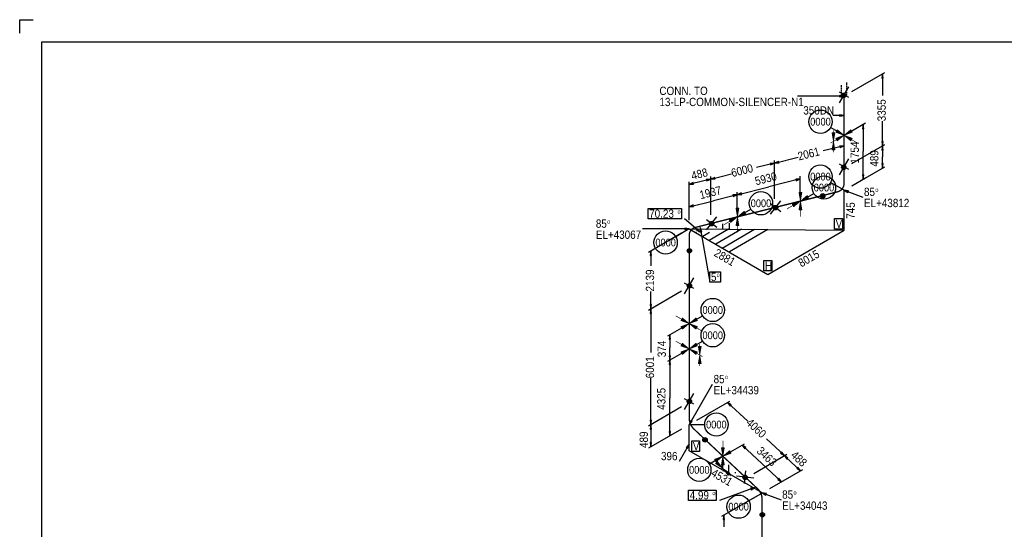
# Model space of a CAD drawing. Extents: x 0 to 841, y 0 to 594.
# Tile 3 of 4: x 0 to 444, y 365 to 594. Entities that reach past the tile are written whole.
import ezdxf
from ezdxf.enums import TextEntityAlignment as Align

# ---------------------------------------------------------------- set-up
doc = ezdxf.new("R2010")
doc.units = 0
doc.linetypes.add('GT100', pattern=[1, 0.666667, -0.333333])
doc.styles.add('ARIAL', font='arial.ttf')

msp = doc.modelspace()

# ---------------------------------------------------------------- linework, layer by layer
at = {"layer": 'ACE01', "color": 7}
for p, q in [((388.6, 567.6), (389.2, 567.6)), ((369.6, 559.9), (369.6, 559.3)), ((369.6, 551.1), (369.6, 550.5)), ((371.6, 541.95), (365.54, 545.45)), ((380, 544.9), (380.6, 544.9)), ((369.6, 537.1), (369.8, 536.4)), ((389.2, 539.2), (388.6, 539.2)), ((388.6, 535.2), (389.2, 535.2)), ((338.3, 529.3), (338.5, 528.6)), ((342.3, 529.5), (342.1, 530.2)), ((389.2, 529.2), (388.6, 529.2)), ((380.6, 524.2), (380, 524.2)), ((303.8, 520), (303.6, 520.7)), ((309.5, 522.1), (309.7, 521.4)), ((313.5, 522.4), (313.3, 523)), ((349.9, 522.2), (350.1, 521.5)), ((371.6, 517.23), (365.54, 520.73)), ((321.5, 515.1), (321.7, 514.4)), ((325.5, 515.3), (325.3, 516)), ((351.95, 512.3), (358.01, 515.8)), ((373.3, 516.2), (373.6, 516.9)), ((303.8, 509.9), (303.6, 510.6)), ((323.55, 505.2), (329.61, 508.7)), ((301.8, 499.78), (295.74, 496.28)), ((299.8, 500.1), (299.8, 499.5)), ((305.3, 500), (304.9, 499.5)), ((306.8, 498.4), (307.5, 498.5)), ((284.2, 487.8), (284.8, 487.8)), ((284.8, 465.7), (284.2, 465.7)), ((284.2, 461.7), (284.8, 461.7)), ((301.8, 457.15), (307.86, 460.65)), ((292.8, 450.1), (293.4, 450.1)), ((301.8, 445.75), (307.86, 449.25)), ((293.4, 442.7), (292.8, 442.7)), ((292.8, 438.7), (293.4, 438.7)), ((320.3, 420), (320.8, 420.5)), ((284.8, 413.6), (284.2, 413.6)), ((303.1, 413.1), (302.5, 413.5)), ((284.2, 409.6), (284.8, 409.6)), ((293.4, 408.6), (292.8, 408.6)), ((301.8, 411.67), (308.8, 411.67)), ((284.8, 403.6), (284.2, 403.6)), ((300.5, 401.4), (301.1, 401)), ((326.9, 400.8), (327.4, 401.3)), ((316.98, 397.4), (310.91, 393.9)), ((343.5, 399.3), (343, 398.8)), ((345.8, 396.1), (346.3, 396.6)), ((350.8, 392.5), (350.3, 392)), ((342.2, 387.5), (341.7, 387)), ((329.4, 383), (329.7, 382.3)), ((334.7, 380.83), (328.64, 377.33)), ((336.4, 379.9), (336.7, 380.6)), ((317.1, 368.9), (317.7, 368.9))]:
    msp.add_line(p, q, dxfattribs=at)
at = {"layer": 'ACE01', "flags": 128}
for points in [[(0, 588), (0, 594), (6, 594)], [(389.2, 567.6), (388.9, 569.6), (388.6, 567.6)], [(369.6, 559.3), (371.6, 559.6), (369.6, 559.9)], [(369.6, 550.5), (371.6, 550.8), (369.6, 551.1)], [(369.8, 536.4), (371.6, 537.2), (369.6, 537.1)], [(338.5, 528.6), (340.3, 529.4), (338.3, 529.3)], [(342.1, 530.2), (340.3, 529.4), (342.3, 529.5)], [(303.6, 520.7), (301.8, 519.8), (303.8, 520)], [(309.7, 521.4), (311.5, 522.2), (309.5, 522.1)], [(313.3, 523), (311.5, 522.2), (313.5, 522.4)], [(373.6, 516.9), (371.6, 517.2), (373.3, 516.2)], [(299.8, 499.5), (301.8, 499.8), (299.8, 500.1)], [(304.9, 499.5), (306.6, 498.5), (305.3, 500)], [(307.5, 498.5), (306.8, 500.4), (306.8, 498.4)], [(284.8, 487.8), (284.5, 489.8), (284.2, 487.8)], [(284.2, 465.7), (284.5, 463.7), (284.8, 465.7)], [(284.8, 461.7), (284.5, 463.7), (284.2, 461.7)], [(320.8, 420.5), (319.1, 421.6), (320.3, 420)], [(284.2, 413.6), (284.5, 411.6), (284.8, 413.6)], [(302.5, 413.5), (301.8, 411.6), (303.1, 413.1)], [(284.8, 409.6), (284.5, 411.6), (284.2, 409.6)], [(284.2, 403.6), (284.5, 401.6), (284.8, 403.6)], [(301.1, 401), (301.8, 402.9), (300.5, 401.4)], [(343, 398.8), (344.7, 397.7), (343.5, 399.3)], [(346.3, 396.6), (344.7, 397.7), (345.8, 396.1)], [(350.3, 392), (352, 390.9), (350.8, 392.5)], [(329.7, 382.3), (331.4, 383.3), (329.4, 383)], [(336.7, 380.6), (334.7, 380.9), (336.4, 379.9)], [(317.7, 368.9), (317.4, 370.9), (317.1, 368.9)]]:
    msp.add_lwpolyline(points, dxfattribs=at)
at = {"layer": 'ACE01', "color": 7, "flags": 128}
for points in [[(10, 584), (831, 584), (831, 10), (10, 10), (10, 584)], [(375.1, 561.6), (390, 570.2)], [(388.9, 569.6), (388.9, 559.8)], [(369.5, 556.5), (373.7, 563.7)], [(371.6, 559.6), (350.6, 559.6)], [(373.7, 558.9), (369.5, 561.3)], [(371.6, 550.8), (366.6, 550.8)], [(375.1, 543.9), (381.3, 547.5)], [(380.3, 546.9), (380.3, 534.6)], [(388.9, 537.2), (388.9, 548.3)], [(371.6, 537.2), (362.2, 534.9)], [(371.6, 521.2), (371.6, 538.4)], [(375.1, 529.2), (390, 537.8)], [(375.1, 529.2), (390, 537.8)], [(380.3, 522.2), (380.3, 534.6)], [(340.3, 529.4), (332.1, 527.4)], [(340.3, 529.4), (351, 532.1)], [(340.3, 513.4), (340.3, 530.6)], [(340.3, 513.4), (340.3, 530.6)], [(369.5, 524.1), (373.7, 531.3)], [(373.7, 526.5), (369.5, 528.9)], [(311.5, 522.2), (320.9, 524.6)], [(375.1, 519.2), (390, 527.8)], [(301.8, 503.8), (301.8, 521)], [(301.8, 519.8), (302.9, 520.1)], [(311.5, 522.2), (302.9, 520.1)], [(311.5, 506.2), (311.5, 523.4)], [(311.5, 506.2), (311.5, 523.4)], [(351.9, 522.3), (337.7, 518.8)], [(351.9, 516.3), (351.9, 523.5)], [(375.1, 519.2), (381.3, 522.8)], [(323.5, 515.2), (337.7, 518.8)], [(371.6, 517.2), (380.1, 514.1)], [(371.6, 499.2), (371.6, 517.2)], [(301.8, 503.8), (301.8, 511)], [(338.4, 506.5), (343.1, 512.5)], [(338.4, 511.3), (343.1, 507.7)], [(283.3, 509), (298.3, 509), (298.3, 504.3), (283.3, 504.3), (283.3, 509)], [(306.6, 498.5), (299.7, 504.3)], [(309.6, 499.3), (314.3, 505.3)], [(309.6, 504.1), (314.3, 500.5)], [(316.8, 502), (316.8, 499.7)], [(319.8, 502.3), (319.8, 499.6)], [(367.3, 504.5), (370.9, 504.5), (370.9, 499.7), (367.3, 499.7), (367.3, 504.5)], [(301.8, 499.8), (280.8, 499.8)], [(298.3, 497.8), (283.4, 489.2)], [(301.8, 499.8), (337.2, 479.3)], [(301.8, 499.8), (371.6, 499.2)], [(305.1, 498.2), (304.8, 498.1)], [(306.8, 500.4), (311.1, 475.8)], [(311, 498.2), (308, 496.4)], [(319.5, 499.6), (310.8, 494.6)], [(325.4, 499.6), (313.8, 492.9)], [(331.3, 499.5), (316.6, 491)], [(337.2, 499.5), (319.9, 489.5)], [(337.2, 479.3), (371.6, 499.2)], [(284.5, 489.8), (284.5, 483.2)], [(335.4, 485.6), (339, 485.6), (339, 480.9), (335.4, 480.9), (335.4, 485.6)], [(311.1, 480.5), (315.9, 480.5), (315.9, 475.8), (311.1, 475.8), (311.1, 480.5)], [(299.7, 470.6), (303.9, 477.8)], [(303.9, 473), (299.7, 475.4)], [(298.3, 471.7), (283.4, 463.1)], [(298.3, 471.7), (283.4, 463.1)], [(284.5, 463.7), (284.5, 471.6)], [(284.5, 463.7), (284.5, 444.1)], [(298.3, 455.1), (292.1, 451.5)], [(293.1, 440.7), (293.1, 423.7)], [(284.5, 411.6), (284.5, 432.5)], [(301.8, 411.6), (312.3, 429.8)], [(293.1, 406.6), (293.1, 423.7)], [(299.7, 418.5), (303.9, 425.7)], [(303.9, 420.9), (299.7, 423.3)], [(305.3, 413.6), (320.2, 422.2)], [(298.3, 419.6), (283.4, 411)], [(298.3, 419.6), (283.4, 411)], [(319.1, 421.6), (328.2, 413.2)], [(298.3, 409.6), (283.4, 401)], [(284.5, 411.6), (284.5, 402.7)], [(298.3, 409.6), (292.1, 406)], [(301.8, 399.9), (301.8, 411.6)], [(303, 404.3), (306.5, 404.3), (306.5, 399.6), (303, 399.6), (303, 404.3)], [(344.7, 397.7), (336.6, 405.3)], [(284.5, 401.6), (284.5, 402.7)], [(301.8, 402.9), (297.3, 395.1)], [(334.7, 380.9), (301.8, 399.9)], [(320.5, 399.4), (326.7, 403)], [(325.7, 402.4), (334.5, 394.2)], [(330.9, 389.7), (345.8, 398.3)], [(330.9, 389.7), (345.8, 398.3)], [(344.7, 397.7), (345.5, 396.9)], [(352, 390.9), (345.5, 396.9)], [(316.7, 391.8), (316.7, 393.8)], [(319.7, 390.1), (319.7, 393.6)], [(326.7, 385.2), (327.4, 390.9)], [(343.4, 385.9), (334.5, 394.2)], [(338.2, 382.9), (353.1, 391.5)], [(322.7, 389.8), (322.7, 390.3)], [(330.9, 387.6), (323.2, 388.5)], [(338.2, 382.9), (344.4, 386.5)], [(301.5, 382.2), (314, 382.2), (314, 377.5), (301.5, 377.5), (301.5, 382.2)], [(331.4, 383.3), (315.4, 377.5)], [(331.2, 378.9), (316.3, 370.3)], [(334.7, 380.9), (343.2, 377.8)], [(317.4, 370.9), (317.4, 365.6)]]:
    msp.add_lwpolyline(points, dxfattribs=at)
at = {"layer": 'ACE01', "color": 7, "linetype": 'GT100', "flags": 128}
msp.add_lwpolyline([(370.3, 564.5), (370.3, 558.9), (372.9, 560.3), (372.9, 565.9)], dxfattribs=at)
at = {"layer": 'ACE01', "color": 5, "const_width": 0.6, "flags": 128}
for points in [[(371.6, 541.9), (371.6, 559.6)], [(371.6, 527.2), (371.6, 541.9)], [(371.6, 520.2), (371.6, 527.2)], [(351.9, 512.3), (361.9, 514.8)], [(361.9, 514.8), (368.7, 516.5)], [(340.3, 509.4), (351.9, 512.3)], [(323.5, 505.2), (340.3, 509.4)], [(304.7, 500.5), (311.5, 502.2)], [(311.5, 502.2), (323.5, 505.2)], [(301.8, 489.8), (301.8, 496.8)], [(301.8, 473.7), (301.8, 489.8)], [(301.8, 457.1), (301.8, 473.7)], [(301.8, 445.7), (301.8, 457.1)], [(301.8, 421.6), (301.8, 445.7)], [(301.8, 414.6), (301.8, 421.6)], [(309.1, 404.8), (304, 409.6)], [(317, 397.4), (309.1, 404.8)], [(327.4, 387.7), (317, 397.4)], [(332.5, 382.9), (327.4, 387.7)], [(334.7, 370.9), (334.7, 377.9)], [(334.7, 357.4), (334.7, 370.9)]]:
    msp.add_lwpolyline(points, dxfattribs=at)
at = {"layer": 'ACE01', "color": 2, "flags": 128}
for points in [[(380.6, 544.9), (380.3, 546.9), (380, 544.9)], [(388.6, 539.2), (388.9, 537.2), (389.2, 539.2)], [(389.2, 535.2), (388.9, 537.2), (388.6, 535.2)], [(388.6, 529.2), (388.9, 527.2), (389.2, 529.2)], [(380, 524.2), (380.3, 522.2), (380.6, 524.2)], [(350.1, 521.5), (351.9, 522.3), (349.9, 522.2)], [(321.7, 514.4), (323.5, 515.2), (321.5, 515.1)], [(325.3, 516), (323.5, 515.2), (325.5, 515.3)], [(303.6, 510.6), (301.8, 509.8), (303.8, 509.9)], [(293.4, 450.1), (293.1, 452.1), (292.8, 450.1)], [(292.8, 442.7), (293.1, 440.7), (293.4, 442.7)], [(293.4, 438.7), (293.1, 440.7), (292.8, 438.7)], [(292.8, 408.6), (293.1, 406.6), (293.4, 408.6)], [(327.4, 401.3), (325.7, 402.4), (326.9, 400.8)], [(341.7, 387), (343.4, 385.9), (342.2, 387.5)]]:
    msp.add_lwpolyline(points, dxfattribs=at)
at = {"layer": 'ACE01', "color": 4, "const_width": 0.3}
for points in [[(371.38, 542.08), (365.54, 545.45)], [(371.38, 541.83), (365.54, 538.45)], [(367.54, 543.14), (366.14, 543.14)], [(366.14, 543.14), (366.84, 539.2)], [(367.4, 542.88), (366.28, 542.88)], [(366.28, 542.88), (366.84, 539.73)], [(367.26, 542.61), (366.42, 542.61)], [(366.42, 542.61), (366.84, 540.25)], [(367.12, 542.35), (366.56, 542.35)], [(366.56, 542.35), (366.84, 540.78)], [(366.98, 542.09), (366.7, 542.09)], [(366.7, 542.09), (366.84, 541.3)], [(366.84, 534.2), (366.84, 544.2)], [(366.84, 539.2), (367.54, 543.14)], [(366.84, 539.73), (367.4, 542.88)], [(366.84, 540.25), (367.26, 542.61)], [(366.84, 540.78), (367.12, 542.35)], [(366.84, 541.3), (366.98, 542.09)], [(368.54, 544.53), (367.84, 543.31)], [(367.84, 543.31), (371.6, 541.95)], [(371.6, 541.95), (367.84, 540.59)], [(368.7, 544.27), (368.14, 543.3)], [(368.14, 543.3), (371.15, 542.21)], [(371.15, 541.69), (368.14, 540.6)], [(368.85, 544.02), (368.43, 543.29)], [(368.43, 543.29), (370.69, 542.48)], [(370.69, 541.42), (368.43, 540.61)], [(371.6, 541.95), (368.54, 544.53)], [(368.54, 539.37), (371.6, 541.95)], [(371.15, 542.21), (368.7, 544.27)], [(368.7, 539.63), (371.15, 541.69)], [(369.01, 543.77), (368.73, 543.28)], [(368.73, 543.28), (370.24, 542.74)], [(370.69, 542.48), (368.85, 544.02)], [(368.85, 539.88), (370.69, 541.42)], [(370.24, 542.74), (369.01, 543.77)], [(369.17, 543.52), (369.03, 543.27)], [(369.03, 543.27), (369.78, 543)], [(369.78, 543), (369.17, 543.52)], [(374.66, 544.53), (371.6, 541.95)], [(371.6, 541.95), (375.36, 543.31)], [(371.6, 541.95), (374.66, 539.37)], [(375.36, 540.59), (371.6, 541.95)], [(371.82, 542.08), (377.66, 545.45)], [(371.82, 541.83), (377.66, 538.45)], [(374.5, 544.27), (372.05, 542.21)], [(372.05, 542.21), (375.06, 543.3)], [(372.05, 541.69), (374.5, 539.63)], [(375.06, 540.6), (372.05, 541.69)], [(374.35, 544.02), (372.51, 542.48)], [(372.51, 542.48), (374.77, 543.29)], [(372.51, 541.42), (374.35, 539.88)], [(374.77, 540.61), (372.51, 541.42)], [(374.19, 543.77), (372.96, 542.74)], [(372.96, 542.74), (374.47, 543.28)], [(374.03, 543.52), (373.42, 543)], [(373.42, 543), (374.17, 543.27)], [(374.17, 543.27), (374.03, 543.52)], [(374.47, 543.28), (374.19, 543.77)], [(374.77, 543.29), (374.35, 544.02)], [(375.06, 543.3), (374.5, 544.27)], [(375.36, 543.31), (374.66, 544.53)], [(366.84, 539.2), (366.14, 535.26)], [(366.84, 538.67), (366.28, 535.52)], [(366.84, 538.15), (366.42, 535.79)], [(366.84, 537.62), (366.56, 536.05)], [(366.84, 537.1), (366.7, 536.31)], [(367.54, 535.26), (366.84, 539.2)], [(367.4, 535.52), (366.84, 538.67)], [(367.26, 535.79), (366.84, 538.15)], [(367.12, 536.05), (366.84, 537.62)], [(366.98, 536.31), (366.84, 537.1)], [(367.84, 540.59), (368.54, 539.37)], [(368.14, 540.6), (368.7, 539.63)], [(368.43, 540.61), (368.85, 539.88)], [(370.24, 541.16), (368.73, 540.62)], [(368.73, 540.62), (369.01, 540.13)], [(369.01, 540.13), (370.24, 541.16)], [(369.78, 540.9), (369.03, 540.63)], [(369.03, 540.63), (369.17, 540.38)], [(369.17, 540.38), (369.78, 540.9)], [(372.96, 541.16), (374.19, 540.13)], [(374.47, 540.62), (372.96, 541.16)], [(373.42, 540.9), (374.03, 540.38)], [(374.17, 540.63), (373.42, 540.9)], [(374.03, 540.38), (374.17, 540.63)], [(374.19, 540.13), (374.47, 540.62)], [(374.35, 539.88), (374.77, 540.61)], [(374.5, 539.63), (375.06, 540.6)], [(374.66, 539.37), (375.36, 540.59)], [(366.14, 535.26), (367.54, 535.26)], [(366.28, 535.52), (367.4, 535.52)], [(366.42, 535.79), (367.26, 535.79)], [(366.56, 536.05), (367.12, 536.05)], [(366.7, 536.31), (366.98, 536.31)], [(351.95, 512.55), (351.95, 519.3)], [(352.65, 516.24), (351.25, 516.24)], [(351.25, 516.24), (351.95, 512.3)], [(352.51, 515.98), (351.39, 515.98)], [(351.39, 515.98), (351.95, 512.83)], [(352.37, 515.71), (351.53, 515.71)], [(351.53, 515.71), (351.95, 513.35)], [(352.23, 515.45), (351.67, 515.45)], [(351.67, 515.45), (351.95, 513.88)], [(352.09, 515.19), (351.81, 515.19)], [(351.81, 515.19), (351.95, 514.4)], [(351.95, 512.3), (352.65, 516.24)], [(351.95, 512.83), (352.51, 515.98)], [(351.95, 513.35), (352.37, 515.71)], [(351.95, 513.88), (352.23, 515.45)], [(351.95, 514.4), (352.09, 515.19)], [(355.01, 514.88), (351.95, 512.3)], [(352.17, 512.42), (358.01, 515.8)], [(355.71, 513.66), (355.01, 514.88)], [(323.55, 505.45), (323.55, 512.2)], [(351.73, 512.17), (345.89, 508.8)], [(351.95, 512.3), (348.19, 510.94)], [(348.19, 510.94), (348.89, 509.72)], [(351.5, 512.04), (348.49, 510.95)], [(348.49, 510.95), (349.05, 509.98)], [(351.04, 511.77), (348.78, 510.96)], [(348.78, 510.96), (349.2, 510.23)], [(348.89, 509.72), (351.95, 512.3)], [(349.05, 509.98), (351.5, 512.04)], [(350.59, 511.51), (349.08, 510.97)], [(349.08, 510.97), (349.36, 510.48)], [(349.2, 510.23), (351.04, 511.77)], [(349.36, 510.48), (350.59, 511.51)], [(350.13, 511.25), (349.38, 510.98)], [(349.38, 510.98), (349.52, 510.73)], [(349.52, 510.73), (350.13, 511.25)], [(351.95, 512.3), (351.25, 508.36)], [(351.95, 511.77), (351.39, 508.62)], [(351.95, 511.25), (351.53, 508.89)], [(351.95, 510.72), (351.67, 509.15)], [(351.95, 512.3), (355.71, 513.66)], [(352.65, 508.36), (351.95, 512.3)], [(351.95, 512.05), (351.95, 505.3)], [(352.51, 508.62), (351.95, 511.77)], [(352.37, 508.89), (351.95, 511.25)], [(352.23, 509.15), (351.95, 510.72)], [(354.85, 514.62), (352.4, 512.56)], [(352.4, 512.56), (355.41, 513.65)], [(354.7, 514.37), (352.86, 512.83)], [(352.86, 512.83), (355.12, 513.64)], [(354.54, 514.12), (353.31, 513.09)], [(353.31, 513.09), (354.82, 513.63)], [(354.38, 513.87), (353.77, 513.35)], [(353.77, 513.35), (354.52, 513.62)], [(354.52, 513.62), (354.38, 513.87)], [(354.82, 513.63), (354.54, 514.12)], [(355.12, 513.64), (354.7, 514.37)], [(355.41, 513.65), (354.85, 514.62)], [(324.25, 509.14), (322.85, 509.14)], [(322.85, 509.14), (323.55, 505.2)], [(324.11, 508.88), (322.99, 508.88)], [(322.99, 508.88), (323.55, 505.73)], [(323.97, 508.61), (323.13, 508.61)], [(323.13, 508.61), (323.55, 506.25)], [(323.83, 508.35), (323.27, 508.35)], [(323.27, 508.35), (323.55, 506.78)], [(323.69, 508.09), (323.41, 508.09)], [(323.41, 508.09), (323.55, 507.3)], [(323.55, 505.2), (324.25, 509.14)], [(323.55, 505.73), (324.11, 508.88)], [(323.55, 506.25), (323.97, 508.61)], [(323.55, 506.78), (323.83, 508.35)], [(323.55, 507.3), (323.69, 508.09)], [(326.61, 507.78), (323.55, 505.2)], [(323.55, 505.2), (327.31, 506.56)], [(323.77, 505.33), (329.61, 508.7)], [(326.45, 507.52), (324, 505.46)], [(324, 505.46), (327.01, 506.55)], [(326.3, 507.27), (324.46, 505.73)], [(324.46, 505.73), (326.72, 506.54)], [(326.14, 507.02), (324.91, 505.99)], [(324.91, 505.99), (326.42, 506.53)], [(325.98, 506.77), (325.37, 506.25)], [(325.37, 506.25), (326.12, 506.52)], [(326.12, 506.52), (325.98, 506.77)], [(326.42, 506.53), (326.14, 507.02)], [(326.72, 506.54), (326.3, 507.27)], [(327.01, 506.55), (326.45, 507.52)], [(327.31, 506.56), (326.61, 507.78)], [(351.25, 508.36), (352.65, 508.36)], [(351.39, 508.62), (352.51, 508.62)], [(351.53, 508.89), (352.37, 508.89)], [(351.67, 509.15), (352.23, 509.15)], [(351.95, 510.2), (351.81, 509.41)], [(351.81, 509.41), (352.09, 509.41)], [(352.09, 509.41), (351.95, 510.2)], [(323.33, 505.08), (317.49, 501.7)], [(323.55, 505.2), (319.79, 503.84)], [(319.79, 503.84), (320.49, 502.62)], [(323.1, 504.94), (320.09, 503.85)], [(320.09, 503.85), (320.65, 502.88)], [(322.64, 504.67), (320.38, 503.86)], [(320.38, 503.86), (320.8, 503.13)], [(320.49, 502.62), (323.55, 505.2)], [(320.65, 502.88), (323.1, 504.94)], [(322.19, 504.41), (320.68, 503.87)], [(320.68, 503.87), (320.96, 503.38)], [(320.8, 503.13), (322.64, 504.67)], [(320.96, 503.38), (322.19, 504.41)], [(321.73, 504.15), (320.98, 503.88)], [(320.98, 503.88), (321.12, 503.63)], [(321.12, 503.63), (321.73, 504.15)], [(323.55, 505.2), (322.85, 501.26)], [(323.55, 504.67), (322.99, 501.52)], [(322.99, 501.52), (324.11, 501.52)], [(323.55, 504.15), (323.13, 501.79)], [(323.13, 501.79), (323.97, 501.79)], [(323.55, 503.62), (323.27, 502.05)], [(323.27, 502.05), (323.83, 502.05)], [(323.55, 503.1), (323.41, 502.31)], [(323.41, 502.31), (323.69, 502.31)], [(324.25, 501.26), (323.55, 505.2)], [(323.55, 504.95), (323.55, 498.2)], [(324.11, 501.52), (323.55, 504.67)], [(323.97, 501.79), (323.55, 504.15)], [(323.83, 502.05), (323.55, 503.62)], [(323.69, 502.31), (323.55, 503.1)], [(322.85, 501.26), (324.25, 501.26)], [(301.58, 457.27), (295.74, 460.65)], [(301.58, 457.02), (295.74, 453.65)], [(298.74, 459.73), (298.04, 458.51)], [(298.04, 458.51), (301.8, 457.15)], [(301.8, 457.15), (298.04, 455.79)], [(298.9, 459.47), (298.34, 458.5)], [(298.34, 458.5), (301.35, 457.41)], [(299.05, 459.22), (298.63, 458.49)], [(298.63, 458.49), (300.89, 457.68)], [(301.8, 457.15), (298.74, 459.73)], [(298.74, 454.57), (301.8, 457.15)], [(301.35, 457.41), (298.9, 459.47)], [(299.21, 458.97), (298.93, 458.48)], [(298.93, 458.48), (300.44, 457.94)], [(300.89, 457.68), (299.05, 459.22)], [(300.44, 457.94), (299.21, 458.97)], [(299.37, 458.72), (299.23, 458.47)], [(299.23, 458.47), (299.98, 458.2)], [(299.98, 458.2), (299.37, 458.72)], [(304.86, 459.73), (301.8, 457.15)], [(301.8, 457.15), (305.56, 458.51)], [(301.8, 457.15), (304.86, 454.57)], [(305.56, 455.79), (301.8, 457.15)], [(302.02, 457.27), (307.86, 460.65)], [(302.02, 457.02), (307.86, 453.65)], [(304.7, 459.47), (302.25, 457.41)], [(302.25, 457.41), (305.26, 458.5)], [(304.55, 459.22), (302.71, 457.68)], [(302.71, 457.68), (304.97, 458.49)], [(304.39, 458.97), (303.16, 457.94)], [(303.16, 457.94), (304.67, 458.48)], [(304.23, 458.72), (303.62, 458.2)], [(303.62, 458.2), (304.37, 458.47)], [(304.37, 458.47), (304.23, 458.72)], [(304.67, 458.48), (304.39, 458.97)], [(304.97, 458.49), (304.55, 459.22)], [(305.26, 458.5), (304.7, 459.47)], [(305.56, 458.51), (304.86, 459.73)], [(298.04, 455.79), (298.74, 454.57)], [(301.35, 456.89), (298.34, 455.8)], [(298.34, 455.8), (298.9, 454.83)], [(300.89, 456.62), (298.63, 455.81)], [(298.63, 455.81), (299.05, 455.08)], [(298.9, 454.83), (301.35, 456.89)], [(300.44, 456.36), (298.93, 455.82)], [(298.93, 455.82), (299.21, 455.33)], [(299.05, 455.08), (300.89, 456.62)], [(299.21, 455.33), (300.44, 456.36)], [(299.98, 456.1), (299.23, 455.83)], [(299.23, 455.83), (299.37, 455.58)], [(299.37, 455.58), (299.98, 456.1)], [(302.25, 456.89), (304.7, 454.83)], [(305.26, 455.8), (302.25, 456.89)], [(302.71, 456.62), (304.55, 455.08)], [(304.97, 455.81), (302.71, 456.62)], [(303.16, 456.36), (304.39, 455.33)], [(304.67, 455.82), (303.16, 456.36)], [(303.62, 456.1), (304.23, 455.58)], [(304.37, 455.83), (303.62, 456.1)], [(304.23, 455.58), (304.37, 455.83)], [(304.39, 455.33), (304.67, 455.82)], [(304.55, 455.08), (304.97, 455.81)], [(304.7, 454.83), (305.26, 455.8)], [(304.86, 454.57), (305.56, 455.79)], [(301.58, 445.88), (295.74, 449.25)], [(298.74, 448.33), (298.04, 447.11)], [(301.8, 445.75), (298.74, 448.33)], [(304.86, 448.33), (301.8, 445.75)], [(302.02, 445.88), (307.86, 449.25)], [(305.56, 447.11), (304.86, 448.33)], [(301.58, 445.62), (295.74, 442.25)], [(298.04, 447.11), (301.8, 445.75)], [(301.8, 445.75), (298.04, 444.39)], [(298.04, 444.39), (298.74, 443.17)], [(298.9, 448.07), (298.34, 447.1)], [(298.34, 447.1), (301.35, 446.01)], [(301.35, 445.49), (298.34, 444.4)], [(298.34, 444.4), (298.9, 443.43)], [(299.05, 447.82), (298.63, 447.09)], [(298.63, 447.09), (300.89, 446.28)], [(300.89, 445.22), (298.63, 444.41)], [(298.63, 444.41), (299.05, 443.68)], [(298.74, 443.17), (301.8, 445.75)], [(301.35, 446.01), (298.9, 448.07)], [(298.9, 443.43), (301.35, 445.49)], [(299.21, 447.57), (298.93, 447.08)], [(298.93, 447.08), (300.44, 446.54)], [(300.44, 444.96), (298.93, 444.42)], [(298.93, 444.42), (299.21, 443.93)], [(300.89, 446.28), (299.05, 447.82)], [(299.05, 443.68), (300.89, 445.22)], [(300.44, 446.54), (299.21, 447.57)], [(299.21, 443.93), (300.44, 444.96)], [(299.37, 447.32), (299.23, 447.07)], [(299.23, 447.07), (299.98, 446.8)], [(299.98, 444.7), (299.23, 444.43)], [(299.23, 444.43), (299.37, 444.18)], [(299.98, 446.8), (299.37, 447.32)], [(299.37, 444.18), (299.98, 444.7)], [(301.8, 445.75), (305.56, 447.11)], [(301.8, 445.75), (304.86, 443.17)], [(305.56, 444.39), (301.8, 445.75)], [(302.02, 445.62), (307.86, 442.25)], [(304.7, 448.07), (302.25, 446.01)], [(302.25, 446.01), (305.26, 447.1)], [(302.25, 445.49), (304.7, 443.43)], [(305.26, 444.4), (302.25, 445.49)], [(304.55, 447.82), (302.71, 446.28)], [(302.71, 446.28), (304.97, 447.09)], [(302.71, 445.22), (304.55, 443.68)], [(304.97, 444.41), (302.71, 445.22)], [(304.39, 447.57), (303.16, 446.54)], [(303.16, 446.54), (304.67, 447.08)], [(303.16, 444.96), (304.39, 443.93)], [(304.67, 444.42), (303.16, 444.96)], [(304.23, 447.32), (303.62, 446.8)], [(303.62, 446.8), (304.37, 447.07)], [(303.62, 444.7), (304.23, 444.18)], [(304.37, 444.43), (303.62, 444.7)], [(304.37, 447.07), (304.23, 447.32)], [(304.23, 444.18), (304.37, 444.43)], [(304.67, 447.08), (304.39, 447.57)], [(304.39, 443.93), (304.67, 444.42)], [(304.97, 447.09), (304.55, 447.82)], [(304.55, 443.68), (304.97, 444.41)], [(305.26, 447.1), (304.7, 448.07)], [(304.7, 443.43), (305.26, 444.4)], [(304.86, 443.17), (305.56, 444.39)], [(307.26, 446.94), (305.86, 446.94)], [(305.86, 446.94), (306.56, 443)], [(307.12, 446.68), (306, 446.68)], [(306, 446.68), (306.56, 443.53)], [(306.98, 446.41), (306.14, 446.41)], [(306.14, 446.41), (306.56, 444.05)], [(306.84, 446.15), (306.28, 446.15)], [(306.28, 446.15), (306.56, 444.58)], [(306.7, 445.89), (306.42, 445.89)], [(306.42, 445.89), (306.56, 445.1)], [(306.56, 438), (306.56, 448)], [(306.56, 443), (307.26, 446.94)], [(306.56, 443.53), (307.12, 446.68)], [(306.56, 444.05), (306.98, 446.41)], [(306.56, 444.58), (306.84, 446.15)], [(306.56, 445.1), (306.7, 445.89)], [(306.56, 443), (305.86, 439.06)], [(306.56, 442.47), (306, 439.32)], [(306, 439.32), (307.12, 439.32)], [(306.56, 441.95), (306.14, 439.59)], [(306.14, 439.59), (306.98, 439.59)], [(306.56, 441.42), (306.28, 439.85)], [(306.28, 439.85), (306.84, 439.85)], [(306.56, 440.9), (306.42, 440.11)], [(306.42, 440.11), (306.7, 440.11)], [(307.26, 439.06), (306.56, 443)], [(307.12, 439.32), (306.56, 442.47)], [(306.98, 439.59), (306.56, 441.95)], [(306.84, 439.85), (306.56, 441.42)], [(306.7, 440.11), (306.56, 440.9)], [(305.86, 439.06), (307.26, 439.06)], [(316.98, 397.65), (316.98, 404.4)], [(317.68, 401.34), (316.28, 401.34)], [(316.28, 401.34), (316.98, 397.4)], [(317.54, 401.08), (316.42, 401.08)], [(316.42, 401.08), (316.98, 397.93)], [(317.4, 400.81), (316.56, 400.81)], [(316.56, 400.81), (316.98, 398.45)], [(317.25, 400.55), (316.7, 400.55)], [(316.7, 400.55), (316.98, 398.98)], [(317.12, 400.29), (316.84, 400.29)], [(316.84, 400.29), (316.98, 399.5)], [(316.98, 397.4), (317.68, 401.34)], [(316.98, 397.93), (317.54, 401.08)], [(316.98, 398.45), (317.4, 400.81)], [(316.98, 398.98), (317.25, 400.55)], [(316.98, 399.5), (317.12, 400.29)], [(320.04, 399.98), (316.98, 397.4)], [(317.19, 397.52), (323.04, 400.9)], [(319.88, 399.72), (317.43, 397.66)], [(319.72, 399.47), (317.88, 397.93)], [(320.14, 398.74), (319.72, 399.47)], [(320.44, 398.75), (319.88, 399.72)], [(320.74, 398.76), (320.04, 399.98)], [(316.76, 397.27), (310.91, 393.9)], [(316.98, 397.4), (313.21, 396.04)], [(313.21, 396.04), (313.91, 394.82)], [(320.62, 388.47), (313.33, 395.33)], [(316.52, 397.14), (313.51, 396.05)], [(313.51, 396.05), (314.07, 395.08)], [(314.59, 395.11), (313.63, 394.09)], [(316.07, 396.87), (313.81, 396.06)], [(313.81, 396.06), (314.23, 395.33)], [(313.91, 394.82), (316.98, 397.4)], [(314.07, 395.08), (316.52, 397.14)], [(315.61, 396.61), (314.11, 396.07)], [(314.11, 396.07), (314.39, 395.58)], [(314.23, 395.33), (316.07, 396.87)], [(314.39, 395.58), (315.61, 396.61)], [(315.16, 396.35), (314.4, 396.08)], [(314.4, 396.08), (314.54, 395.83)], [(314.54, 395.83), (315.16, 396.35)], [(316.98, 391.9), (314.59, 395.11)], [(316.98, 397.4), (316.28, 393.46)], [(316.98, 396.87), (316.42, 393.72)], [(316.98, 396.35), (316.56, 393.99)], [(316.98, 395.82), (316.7, 394.25)], [(316.98, 395.3), (316.84, 394.51)], [(316.98, 397.4), (320.74, 398.76)], [(317.68, 393.46), (316.98, 397.4)], [(316.98, 397.15), (316.98, 390.4)], [(317.54, 393.72), (316.98, 396.87)], [(317.4, 393.99), (316.98, 396.35)], [(317.25, 394.25), (316.98, 395.82)], [(317.12, 394.51), (316.98, 395.3)], [(317.43, 397.66), (320.44, 398.75)], [(317.88, 397.93), (320.14, 398.74)], [(319.56, 399.22), (318.34, 398.19)], [(318.34, 398.19), (319.84, 398.73)], [(319.41, 398.97), (318.79, 398.45)], [(318.79, 398.45), (319.55, 398.72)], [(319.55, 398.72), (319.41, 398.97)], [(319.84, 398.73), (319.56, 399.22)], [(313.63, 394.09), (316.98, 391.9)], [(314.68, 394.83), (313.91, 394.01)], [(313.91, 394.01), (316.59, 392.26)], [(314.78, 394.55), (314.2, 393.93)], [(314.2, 393.93), (316.21, 392.62)], [(314.87, 394.26), (314.49, 393.86)], [(314.49, 393.86), (315.83, 392.98)], [(316.59, 392.26), (314.68, 394.83)], [(316.21, 392.62), (314.78, 394.55)], [(314.97, 393.98), (314.78, 393.78)], [(314.78, 393.78), (315.45, 393.34)], [(315.83, 392.98), (314.87, 394.26)], [(315.45, 393.34), (314.97, 393.98)], [(316.28, 393.46), (317.68, 393.46)], [(316.42, 393.72), (317.54, 393.72)], [(316.56, 393.99), (317.4, 393.99)], [(316.7, 394.25), (317.25, 394.25)], [(316.84, 394.51), (317.12, 394.51)], [(316.98, 391.9), (319.36, 388.69)], [(320.32, 389.71), (316.98, 391.9)], [(317.36, 391.54), (319.27, 388.97)], [(320.04, 389.79), (317.36, 391.54)], [(317.74, 391.18), (319.17, 389.25)], [(319.75, 389.87), (317.74, 391.18)], [(318.12, 390.82), (319.08, 389.54)], [(319.46, 389.94), (318.12, 390.82)], [(318.5, 390.46), (318.98, 389.82)], [(319.17, 390.02), (318.5, 390.46)], [(318.98, 389.82), (319.17, 390.02)], [(319.08, 389.54), (319.46, 389.94)], [(319.17, 389.25), (319.75, 389.87)], [(319.27, 388.97), (320.04, 389.79)], [(319.36, 388.69), (320.32, 389.71)]]:
    msp.add_lwpolyline(points, dxfattribs=at)
at = {"layer": 'ACE01', "color": 3, "flags": 128}
for points in [[(388.9, 537.2), (388.9, 532.2)], [(388.9, 527.2), (388.9, 532.2)], [(323.5, 515.2), (312.7, 512.5)], [(323.5, 509.2), (323.5, 516.4)], [(323.5, 509.2), (323.5, 516.4)], [(301.8, 509.8), (312.7, 512.5)], [(293.1, 452.1), (293.1, 446.4)], [(293.1, 440.7), (293.1, 446.4)], [(298.3, 443.7), (292.1, 440.1)], [(298.3, 443.7), (292.1, 440.1)]]:
    msp.add_lwpolyline(points, dxfattribs=at)
at = {"layer": 'ACE01', "color": 5, "const_width": 0.6, "flags": 128}
for points in [[(368.7, 516.5, 0.343471), (371.6, 520.2)], [(301.8, 496.8, -0.345189), (304.7, 500.5)], [(304, 409.6, -0.205729), (301.8, 414.6)], [(334.7, 377.9, 0.210278), (332.5, 382.9)]]:
    msp.add_lwpolyline(points, format="xyb", dxfattribs=at)
at = {"layer": 'ACE01', "color": 2}
for centre, radius in [((371.49, 559.93), 1), ((371.49, 559.93), 0.85), ((371.49, 559.93), 0.7), ((371.49, 559.93), 0.55), ((371.49, 559.93), 0.4), ((371.49, 559.93), 0.25), ((371.49, 527.53), 1), ((371.49, 527.53), 0.85), ((371.49, 527.53), 0.7), ((371.49, 527.53), 0.55), ((371.49, 527.53), 0.4), ((371.49, 527.53), 0.25), ((362, 514.71), 1), ((362, 514.71), 0.85), ((362, 514.71), 0.7), ((362, 514.71), 0.55), ((362, 514.71), 0.4), ((362, 514.71), 0.25), ((340.69, 509.36), 1), ((340.69, 509.36), 0.85), ((340.69, 509.36), 0.7), ((340.69, 509.36), 0.55), ((340.69, 509.36), 0.4), ((340.69, 509.36), 0.25), ((311.89, 502.16), 1), ((311.89, 502.16), 0.85), ((311.89, 502.16), 0.7), ((311.89, 502.16), 0.55), ((311.89, 502.16), 0.4), ((311.89, 502.16), 0.25), ((301.89, 489.96), 1), ((301.89, 489.96), 0.85), ((301.89, 489.96), 0.7), ((301.89, 489.96), 0.55), ((301.89, 489.96), 0.4), ((301.89, 489.96), 0.25), ((301.91, 474.17), 1), ((301.91, 474.17), 0.85), ((301.91, 474.17), 0.7), ((301.91, 474.17), 0.55), ((301.91, 474.17), 0.4), ((301.91, 474.17), 0.25), ((301.91, 422.07), 1), ((301.91, 422.07), 0.85), ((301.91, 422.07), 0.7), ((301.91, 422.07), 0.55), ((301.91, 422.07), 0.4), ((301.91, 422.07), 0.25), ((308.93, 404.81), 1), ((308.93, 404.81), 0.85), ((308.93, 404.81), 0.7), ((308.93, 404.81), 0.55), ((308.93, 404.81), 0.4), ((308.93, 404.81), 0.25), ((326.99, 387.91), 1), ((326.99, 387.91), 0.85), ((326.99, 387.91), 0.7), ((326.99, 387.91), 0.55), ((326.99, 387.91), 0.4), ((326.99, 387.91), 0.25), ((334.79, 371.06), 1), ((334.79, 371.06), 0.85), ((334.79, 371.06), 0.7), ((334.79, 371.06), 0.55), ((334.79, 371.06), 0.4), ((334.79, 371.06), 0.25)]:
    msp.add_circle(centre, radius, dxfattribs=at)
at = {"layer": 'ACE01', "color": 6}
for centre in [(360.99, 548.08), (360.99, 523.35), (362.56, 518.42), (334.16, 511.33), (291.19, 493.65), (312.41, 463.27), (312.41, 451.88), (314.05, 411.67), (306.37, 391.27), (324.09, 374.7)]:
    msp.add_circle(centre, 5.25, dxfattribs=at)
at = {"layer": 'ACE01', "color": 4}
for centre in [(371.6, 541.95), (351.95, 512.3), (323.55, 505.2), (301.8, 457.15), (301.8, 445.75), (316.98, 397.4)]:
    msp.add_circle(centre, 0.25, dxfattribs=at)

# ---------------------------------------------------------------- texts
at = {"layer": 'ACE01', "color": 2, "style": 'ARIAL', "width": 0.85}
for s, height, p in [('CONN. TO', 3.75, (288.39, 560.1)), ('13-LP-COMMON-SILENCER-N1', 3.75, (288.39, 555.1)), ('350DN', 3.75, (353.24, 551.3)), ('85', 3.75, (380.6, 514.6)), ('o', 1.88, (385.7, 516.48)), ('EL+43812', 3.75, (380.6, 509.6)), ('70.23', 3.75, (283.77, 504.8)), ('o', 1.88, (296.52, 506.68)), ('85', 3.75, (259.73, 500.3)), ('o', 1.88, (264.83, 502.18)), ('V', 3.75, (367.83, 500.21)), ('EL+43067', 3.75, (259.73, 495.3)), ('H', 3.75, (335.92, 481.32)), ('5', 3.75, (311.6, 476.3)), ('o', 1.88, (314.15, 478.18)), ('85', 3.75, (312.8, 430.3)), ('o', 1.88, (317.9, 432.18)), ('EL+34439', 3.75, (312.8, 425.3)), ('V', 3.75, (303.45, 400.1)), ('396', 3.75, (289.09, 395.6)), ('4.99', 3.75, (302.04, 378)), ('85', 3.75, (343.7, 378.3)), ('o', 1.88, (312.24, 379.88)), ('o', 1.88, (348.8, 380.18)), ('EL+34043', 3.75, (343.7, 373.3))]:
    msp.add_text(s, height=height, dxfattribs=at).set_placement(p)
for s, rotation, p in [('3355', 90, (390.42, 548.26)), ('1754', 90, (378.31, 529.22)), ('2061', 14, (351.32, 530.6)), ('489', 90, (387.1, 527.82)), ('6000', 14, (321.27, 523.1)), ('488', 14, (303.27, 521.83)), ('5930', 14.226, (332, 519.4)), ('1937', 13.9125, (307, 513.14)), ('745', 90, (376.46, 504.34)), ('2881', -30, (312.62, 487.87)), ('8015', 30, (352.38, 482.42)), ('2139', 90, (285.98, 471.61)), ('374', 90, (291.3, 442.02)), ('6001', 90, (285.98, 432.51)), ('4325', 90, (291.11, 418.32)), ('4060', -43, (327.14, 412.06)), ('489', 90, (283.2, 401.14)), ('3463', 316.9979, (331.92, 399.32)), ('488', -43, (347.31, 397.44)), ('4531', -30, (311.32, 388.76))]:
    msp.add_text(s, height=3.75, rotation=rotation, dxfattribs=at).set_placement(p)
for p in [(360.99, 548.08), (360.99, 523.35), (362.56, 518.42), (334.16, 511.33), (291.19, 493.65), (312.41, 463.27), (312.41, 451.88), (314.05, 411.67), (306.37, 391.27), (324.09, 374.7)]:
    msp.add_text('0000', height=3.5, dxfattribs=at).set_placement(p, align=Align.MIDDLE)

doc.saveas('drawing.dxf')
